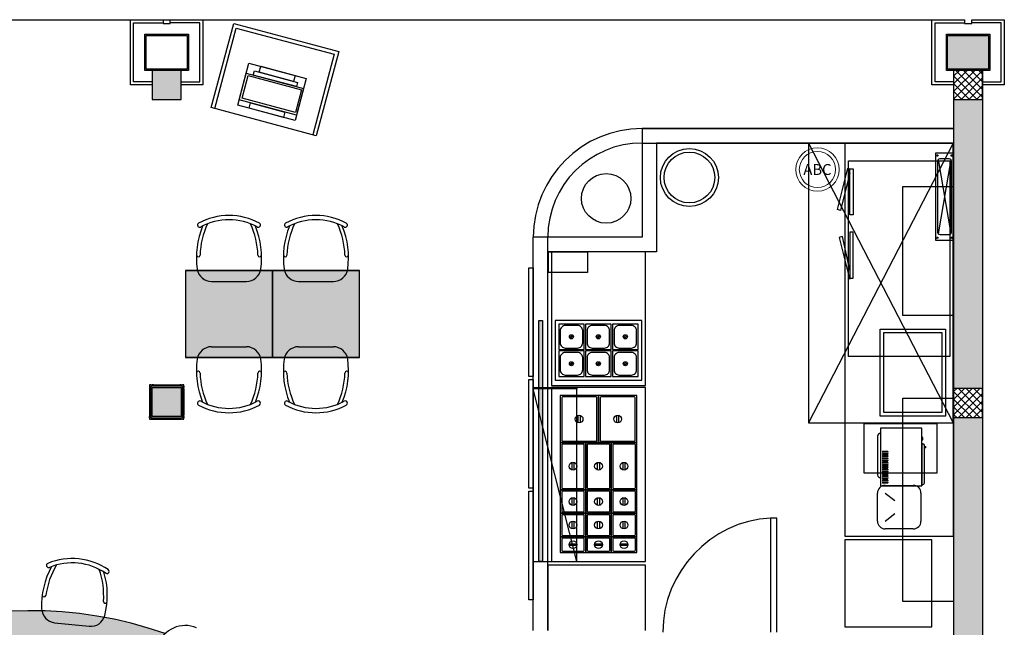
# Model space of a CAD drawing. Header units: millimetres. Extents: x -150 to 42176, y -50 to 21011.
# Tile 22 of 23: x 10906 to 17700, y 9642 to 13830. Entities that reach past the tile are written whole.
import ezdxf

# ---------------------------------------------------------------- set-up
doc = ezdxf.new("R2010")
doc.units = ezdxf.units.MM
doc.header["$LTSCALE"] = 2
doc.header["$MEASUREMENT"] = 0
doc.layers.add('FIRE-EXTINGUISHER', color=1, linetype='Continuous', lineweight=20, true_color=0xff0000)
doc.layers.add('GREY SCALE', color=9, linetype='Continuous', lineweight=0, true_color=0x808080)
doc.styles.get("Standard").update_dxf_attribs({"font": 'times.ttf'})

# ---------------------------------------------------------------- blocks, each defined once
blk = doc.blocks.new('FE-ABC-DP-4')
at = {"layer": 'FIRE-EXTINGUISHER'}
blk.add_circle((0, 0), 150, dxfattribs=at)
at = {"layer": 'FIRE-EXTINGUISHER', "color": 5, "true_color": 0x0000ff}
blk.add_circle((0, 0), 125, dxfattribs=at)
at = {"layer": 'FIRE-EXTINGUISHER', "insert": (0, 0), "char_height": 75, "attachment_point": 5}
blk.add_mtext_dynamic_manual_height_columns('\\pxqc;{\\Fromans|c0;ABC}', width=272.429, gutter_width=1, heights=[0], dxfattribs=at)
blk = doc.blocks.new('PLAN LAYOUT')
at = {"layer": 'GREY SCALE', "lineweight": -3}
h = blk.add_hatch(color=256, dxfattribs=at)
h.dxf.hatch_style = 1
h.paths.add_polyline_path([(17592, 13722), (17308, 13722), (17308, 13488), (17592, 13488)])
h = blk.add_hatch(color=256, dxfattribs=at)
h.dxf.hatch_style = 1
h.paths.add_polyline_path([(11820, 13280), (12020, 13280), (12020, 13480), (11820, 13480)])
h = blk.add_hatch(color=256, dxfattribs=at)
h.dxf.hatch_style = 1
h.paths.add_polyline_path([(17550, 5830), (17352, 5830), (17352, 5718.1), (17350.8, 3620), (17550, 3620)])
h.paths.add_polyline_path([(17550, 8211.4), (17350, 8211.4), (17350, 6030), (17550, 6030)])
h.paths.add_polyline_path([(17550, 9130), (17350, 9130), (17350, 8411.4), (17550, 8411.4)])
h.paths.add_polyline_path([(17550, 11087.2), (17350, 11087.2), (17350, 9330), (17550, 9330)])
h.paths.add_polyline_path([(17550, 13280), (17350, 13280), (17350, 11287.2), (17550, 11287.2)])
h = blk.add_hatch(color=256, dxfattribs=at)
h.dxf.hatch_style = 1
h.paths.add_polyline_path([(12050, 11500.5), (12650, 11500.5), (12650, 12100.5), (12050, 12100.5)])
h = blk.add_hatch(color=256, dxfattribs=at)
h.dxf.hatch_style = 1
h.paths.add_polyline_path([(12650, 11500.5), (13250, 11500.5), (13250, 12100.5), (12650, 12100.5)])
h = blk.add_hatch(color=256, dxfattribs=at)
h.dxf.hatch_style = 1
h.paths.add_polyline_path([(14512.5, 10094.8), (14512.5, 11757.2), (14487.5, 11757.2), (14487.5, 10094.8)])
h = blk.add_hatch(color=256, dxfattribs=at)
h.dxf.hatch_style = 1
h.paths.add_polyline_path([(12020.1, 11294.2), (11820.1, 11294.2), (11820.1, 11094.2), (12020.1, 11094.2)])
h = blk.add_hatch(color=256, dxfattribs=at)
h.dxf.hatch_style = 1
h.paths.add_polyline_path([(14450, 11285.2), (14450, 11295.2), (14750, 11295.2), (14750, 11285.2)])
h = blk.add_hatch(color=256, dxfattribs=at)
h.dxf.hatch_style = 1
h.paths.add_polyline_path([(11758.1, 9228.1), (11828.4, 9430.2), (11859.5, 9519.5, -0.11941), (11910.6, 9598.7, 0.795701), (8971.1, 4916.4, 0.414731), (8978.2, 4916.4), (9257.5, 5195.7, -0.792644)])
for p, q in [((350, 13830), (17200, 13830)), ((11670, 13380), (11670, 13830)), ((11670, 13830), (11895, 13830)), ((11692, 13402), (11692, 13808)), ((11692, 13808), (11893, 13808)), ((11895, 13830), (11895, 13805)), ((11895, 13805), (11945, 13805)), ((11945, 13805), (11945, 13830)), ((11945, 13830), (12170, 13830)), ((12148, 13808), (11947, 13808)), ((12148, 13402), (12148, 13808)), ((12170, 13830), (12170, 13380)), ((12227.6, 13223.7), (12382.3, 13803.4)), ((12382.3, 13803.4), (13107, 13610.1)), ((17200, 13380), (17200, 13830)), ((17200, 13830), (17425, 13830)), ((17222, 13402), (17222, 13808)), ((17222, 13808), (17423, 13808)), ((17425, 13830), (17425, 13805)), ((17425, 13805), (17475, 13805)), ((17475, 13805), (17475, 13830)), ((17475, 13830), (17700, 13830)), ((17678, 13808), (17477, 13808)), ((17678, 13402), (17678, 13808)), ((17700, 13830), (17700, 13380)), ((11770, 13730), (12070, 13730)), ((11770, 13480), (11770, 13730)), ((12070, 13730), (12070, 13480)), ((12251.8, 13217.3), (12400, 13772.8)), ((12400, 13772.8), (13076.4, 13592.4)), ((17300, 13730), (17600, 13730)), ((17300, 13480), (17300, 13730)), ((17600, 13730), (17600, 13480)), ((11778, 13722), (12062, 13722)), ((11778, 13488), (11778, 13722)), ((12062, 13722), (12062, 13488)), ((17308, 13722), (17592, 13722)), ((17308, 13488), (17308, 13722)), ((17592, 13722), (17592, 13488)), ((13076.4, 13592.4), (12928.1, 13036.8)), ((13107, 13610.1), (12952.3, 13030.4)), ((12410.1, 13240.7), (12487.5, 13530.6)), ((12487.5, 13530.6), (12883.5, 13424.9)), ((12070, 13480), (11770, 13480)), ((12062, 13488), (11778, 13488)), ((12020, 13480), (11820, 13480)), ((11820, 13480), (11820, 13280)), ((12020, 13480), (11820, 13480)), ((11820, 13480), (11820, 13280)), ((12020, 13280), (12020, 13480)), ((12020, 13280), (12020, 13480)), ((12419.9, 13277.4), (12468.9, 13461.2)), ((12468.9, 13461.2), (12864.9, 13355.5)), ((12517.9, 13448.1), (12525.6, 13476.7)), ((12525.6, 13476.7), (12823.6, 13397.1)), ((12558.2, 13468), (12569.1, 13508.8)), ((12795, 13404.8), (12558.2, 13468)), ((12569.1, 13508.8), (12805.9, 13445.6)), ((17600, 13480), (17300, 13480)), ((17592, 13488), (17308, 13488)), ((17350, 13440.3), (17389.7, 13480)), ((17350, 13387.3), (17442.7, 13480)), ((17350, 13334.2), (17495.8, 13480)), ((17350, 13281.2), (17548.8, 13480)), ((17550, 13480), (17350, 13480)), ((17350, 13480), (17350, 13280)), ((17350, 13480), (17350, 2170)), ((17550, 13295.4), (17365.4, 13480)), ((17550, 13348.5), (17418.5, 13480)), ((17550, 13401.5), (17471.5, 13480)), ((17550, 13454.5), (17524.5, 13480)), ((17550, 13280), (17550, 13480)), ((17550, 13480), (17550, 0)), ((11820, 13402), (11692, 13402)), ((12020, 13402), (12148, 13402)), ((12440.6, 13289.4), (12482, 13444.6)), ((12482, 13444.6), (12849.4, 13346.5)), ((12816, 13368.6), (12517.9, 13448.1)), ((12805.9, 13445.6), (12795, 13404.8)), ((12883.5, 13424.9), (12806.1, 13135)), ((12823.6, 13397.1), (12816, 13368.6)), ((17350, 13402), (17222, 13402)), ((17512.4, 13280), (17350, 13442.4)), ((17459.4, 13280), (17350, 13389.4)), ((17401.8, 13280), (17550, 13428.2)), ((17550, 13402), (17678, 13402)), ((11820, 13380), (11670, 13380)), ((12170, 13380), (12020, 13380)), ((12849.4, 13346.5), (12808, 13191.4)), ((12864.9, 13355.5), (12815.9, 13171.8)), ((17350, 13380), (17200, 13380)), ((17406.3, 13280), (17350, 13336.3)), ((17454.9, 13280), (17550, 13375.1)), ((17507.9, 13280), (17550, 13322.1)), ((17700, 13380), (17550, 13380)), ((11820, 13280), (12020, 13280)), ((11820, 13280), (12020, 13280)), ((12815.9, 13171.8), (12419.9, 13277.4)), ((12808, 13191.4), (12440.6, 13289.4)), ((12489.7, 13219.5), (12499.5, 13256.2)), ((12499.5, 13256.2), (12736.3, 13193)), ((17353.3, 13280), (17350, 13283.3)), ((17350, 13280), (17550, 13280)), ((12952.3, 13030.4), (12227.6, 13223.7)), ((12806.1, 13135), (12410.1, 13240.7)), ((12726.5, 13156.3), (12489.7, 13219.5)), ((12736.3, 13193), (12726.5, 13156.3)), ((15200, 13080), (17350, 13080)), ((17350, 13080), (15200, 13080)), ((15200, 13080), (15200, 12330)), ((15200, 12980), (17350, 12980)), ((17350, 12980), (15300, 12980)), ((15300, 12980), (15300, 12230)), ((17348, 12978), (16348.1, 12978)), ((16348.1, 12978), (16348.1, 11050.5)), ((16348.1, 12978), (17346, 11050.5)), ((17346, 12978), (16348.6, 11050.5)), ((17350, 12980), (16600, 12980)), ((16600, 12980), (16600, 10270)), ((17348, 11050.5), (17348, 12978)), ((17350, 10270), (17350, 12980)), ((17350, 12910.4), (17225, 12910.4)), ((17225, 12910.4), (17225, 12310.4)), ((17350, 12310.4), (17350, 12910.4)), ((16625, 11508.1), (16625, 12858.1)), ((16625, 12858.1), (17325, 12858.1)), ((17239.5, 12855.8), (17239.5, 12364.9)), ((17243.9, 12866.5), (17331.1, 12354.3)), ((17331.1, 12866.5), (17243.9, 12354.3)), ((17320.5, 12870.8), (17254.5, 12870.8)), ((17325, 12858.1), (17325, 11508.1)), ((17335.5, 12364.9), (17335.5, 12855.8)), ((16549.7, 12521.8, 45.6), (16620.8, 12807.5, 45.6)), ((16634.1, 12773.8, 45.6), (16570.6, 12514.1, 45.6)), ((16620.8, 12807.5, 45.6), (16634.1, 12802.6, 45.6)), ((16634.1, 12485.4), (16634.1, 12802.6)), ((16634.1, 12802.6), (16656.3, 12802.6)), ((16656.3, 12802.6), (16656.3, 12485.4)), ((17000, 12681.2), (17350, 12681.2)), ((17000, 11792), (17000, 12681.2)), ((17350, 12681.2), (17350, 11792)), ((16570.6, 12514.1, 45.6), (16549.7, 12521.8, 45.6)), ((16656.3, 12485.4), (16634.1, 12485.4)), ((14450, 9620), (14450, 12330)), ((14450, 9620), (14450, 12330)), ((15200, 12330), (14450, 12330)), ((14550, 9620), (14550, 12330)), ((16582.4, 12336.1, 45.6), (16561.5, 12328.4, 45.6)), ((16561.5, 12328.4, 45.6), (16632.6, 12042.7, 45.6)), ((16634.1, 12103.3, 45.6), (16582.4, 12336.1, 45.6)), ((16656.3, 12364.8), (16634.1, 12364.8)), ((16634.1, 12364.8), (16634.1, 12047.6)), ((16656.3, 12047.6), (16656.3, 12364.8)), ((17225, 12310.4), (17350, 12310.4)), ((17254.5, 12349.9), (17320.5, 12349.9)), ((14550, 9620), (14550, 12230)), ((15300, 12230), (14550, 12230)), ((14554.6, 12230), (14825, 12230)), ((14554.6, 12087.3), (14554.6, 12230)), ((15225, 12230), (14575, 12230)), ((14575, 12230), (14575, 11308.2)), ((14825, 12230), (14825, 12087.3)), ((15225, 11308.2), (15225, 12230)), ((12050, 12100.5), (12650, 12100.5)), ((12050, 12100.5), (12050, 11500.5)), ((12650, 12100.5), (12050, 12100.5)), ((12050, 12100.5), (12050, 11500.5)), ((12650, 12100.5), (13250, 12100.5)), ((12650, 12100.5), (12650, 11500.5)), ((13250, 12100.5), (12650, 12100.5)), ((12650, 12100.5), (12650, 11500.5)), ((12650, 11500.5), (12650, 12100.5)), ((12650, 11500.5), (12650, 12100.5)), ((13250, 11500.5), (13250, 12100.5)), ((13250, 11500.5), (13250, 12100.5)), ((14420, 11370), (14420, 12120)), ((14420, 12120), (14450, 12120)), ((14450, 12120), (14450, 11370)), ((14825, 12087.3), (14554.6, 12087.3)), ((16632.6, 12042.7, 45.6), (16645.9, 12047.6, 45.6)), ((16634.1, 12047.6), (16656.3, 12047.6)), ((12229.9, 12025.5), (12470.1, 12025.5)), ((12829.9, 12025.5), (13070.1, 12025.5)), ((14487.5, 10094.8), (14487.5, 11757.2)), ((14487.5, 11757.2), (14512.5, 11757.2)), ((14512.5, 11757.2), (14512.5, 10094.8)), ((15198, 11757.2), (14600, 11757.2)), ((14600, 11757.2), (14600, 11345.2)), ((15198, 11757.2), (14600, 11757.2)), ((14600, 11757.2), (14600, 11345.2)), ((15198, 11345.2), (15198, 11757.2)), ((15198, 11345.2), (15198, 11757.2)), ((17350, 11792), (17000, 11792)), ((16844, 11097.7), (16844, 11697.7)), ((16844, 11697.7), (17294, 11697.7)), ((17294, 11697.7), (17294, 11097.7)), ((14700.5, 11637.3), (14719.8, 11656.7)), ((14706.2, 11631.7), (14725.5, 11651)), ((14886.5, 11637.3), (14905.8, 11656.7)), ((14892.2, 11631.7), (14911.5, 11651)), ((15072.5, 11637.3), (15091.8, 11656.7)), ((15078.2, 11631.7), (15097.5, 11651)), ((16869, 11122.7), (16869, 11672.7)), ((16869, 11672.7), (17269, 11672.7)), ((17269, 11672.7), (17269, 11122.7)), ((12229.9, 11575.5), (12470.1, 11575.5)), ((12829.9, 11575.5), (13070.1, 11575.5)), ((12650, 11500.5), (12050, 11500.5)), ((12050, 11500.5), (12650, 11500.5)), ((13250, 11500.5), (12650, 11500.5)), ((12650, 11500.5), (13250, 11500.5)), ((17325, 11508.1), (16625, 11508.1)), ((14700.5, 11451.3), (14719.8, 11470.7)), ((14706.2, 11445.7), (14725.5, 11465)), ((14886.5, 11451.3), (14905.8, 11470.7)), ((14892.2, 11445.7), (14911.5, 11465)), ((15072.5, 11451.3), (15091.8, 11470.7)), ((15078.2, 11445.7), (15097.5, 11465)), ((14450, 11370), (14420, 11370)), ((14420, 10600), (14420, 11350)), ((14420, 11350), (14450, 11350)), ((14450, 11350), (14450, 10600)), ((11811.1, 11312.2), (11802.1, 11312.2)), ((11802.1, 11312.2), (11802.1, 11303.2)), ((11802.1, 11303.2), (11811.1, 11294.2)), ((11802.1, 11303.2), (11802.1, 11294.2)), ((11811.1, 11294.2), (11802.1, 11294.2)), ((11802.1, 11294.2), (11802.1, 11285.2)), ((11802.1, 11285.2), (11811.1, 11285.2)), ((11802.1, 11285.2), (11802.1, 11103.2)), ((11805.1, 11285.2), (11805.1, 11103.2)), ((11808.1, 11285.2), (11808.1, 11103.2)), ((11820.1, 11303.2), (11811.1, 11312.2)), ((11811.1, 11312.2), (11820.1, 11312.2)), ((12029.1, 11303.2), (11811.1, 11303.2)), ((11811.1, 11303.2), (11811.1, 11085.2)), ((11829.1, 11312.2), (11820.1, 11312.2)), ((11820.1, 11312.2), (11820.1, 11303.2)), ((11820.1, 11294.2), (12020.1, 11294.2)), ((11820.1, 11094.2), (11820.1, 11294.2)), ((11829.1, 11303.2), (11829.1, 11312.2)), ((11829.1, 11312.2), (12011.1, 11312.2)), ((11829.1, 11309.2), (12011.1, 11309.2)), ((11829.1, 11306.2), (12011.1, 11306.2)), ((12020.1, 11312.2), (12011.1, 11312.2)), ((12011.1, 11312.2), (12011.1, 11303.2)), ((12020.1, 11303.2), (12020.1, 11312.2)), ((12029.1, 11312.2), (12020.1, 11303.2)), ((12020.1, 11312.2), (12029.1, 11312.2)), ((12020.1, 11294.2), (12020.1, 11094.2)), ((12038.1, 11312.2), (12029.1, 11312.2)), ((12029.1, 11085.2), (12029.1, 11303.2)), ((12029.1, 11294.2), (12038.1, 11303.2)), ((12038.1, 11294.2), (12029.1, 11294.2)), ((12029.1, 11285.2), (12038.1, 11285.2)), ((12032.1, 11285.2), (12032.1, 11103.2)), ((12035.1, 11285.2), (12035.1, 11103.2)), ((12038.1, 11303.2), (12038.1, 11312.2)), ((12038.1, 11303.2), (12038.1, 11294.2)), ((12038.1, 11285.2), (12038.1, 11294.2)), ((12038.1, 11285.2), (12038.1, 11103.2)), ((14450, 11285.2), (14449.9, 10094.8)), ((14450, 11285.2), (14450, 11295.2)), ((14450, 11295.2), (14750, 11295.2)), ((14750, 11285.2), (14450, 11285.2)), ((14749.9, 10094.8, -5.2), (14450, 11285.2, -49.7)), ((14750, 11285.2), (14450, 11285.2)), ((14575, 11308.2), (15225, 11308.2)), ((14575, 11295.2), (14575, 10094.8)), ((15225, 11295.2), (14575, 11295.2)), ((14600, 11345.2), (15198, 11345.2)), ((14600, 11345.2), (15198, 11345.2)), ((14749.9, 10094.8), (14750, 11285.2)), ((14750, 11295.2), (14750, 11285.2)), ((15225, 10094.8), (15225, 11295.2)), ((17350, 11266), (17371.3, 11287.2)), ((17350, 11212.9), (17424.3, 11287.2)), ((17350, 11159.9), (17477.3, 11287.2)), ((17350, 11106.9), (17530.4, 11287.2)), ((17550, 11287.2), (17350, 11287.2)), ((17350, 11287.2), (17350, 11087.2)), ((17550, 11121.1), (17383.8, 11287.2)), ((17550, 11174.1), (17436.9, 11287.2)), ((17550, 11227.1), (17489.9, 11287.2)), ((17550, 11280.2), (17542.9, 11287.2)), ((17550, 11087.2), (17550, 11287.2)), ((14636, 11239.3), (14636, 10914.3)), ((14900, 11239.3), (14636, 11239.3)), ((14647, 11224.3), (14647, 10929.3)), ((14884, 11229.3), (14652, 11229.3)), ((14889, 10929.3), (14889, 11224.3)), ((14900, 11239.3), (14900, 10914.3)), ((15164, 11239.3), (14900, 11239.3)), ((14900, 10914.3), (14900, 11239.3)), ((14911, 11224.3), (14911, 10929.3)), ((15148, 11229.3), (14916, 11229.3)), ((15153, 10929.3), (15153, 11224.3)), ((15164, 10914.3), (15164, 11239.3)), ((17000, 11220), (17350, 11220)), ((17000, 9820), (17000, 11220)), ((17530.8, 11087.2), (17350, 11268)), ((17350, 11220), (17350, 9820)), ((17477.8, 11087.2), (17350, 11215)), ((17383.4, 11087.2), (17550, 11253.8)), ((17424.7, 11087.2), (17350, 11162)), ((17436.4, 11087.2), (17550, 11200.8)), ((17489.5, 11087.2), (17550, 11147.8)), ((11811.1, 11103.2), (11802.1, 11103.2)), ((11802.1, 11103.2), (11802.1, 11094.2)), ((11802.1, 11094.2), (11811.1, 11094.2)), ((11811.1, 11094.2), (11802.1, 11085.2)), ((11802.1, 11085.2), (11802.1, 11094.2)), ((11802.1, 11085.2), (11802.1, 11076.2)), ((11802.1, 11076.2), (11811.1, 11076.2)), ((11811.1, 11085.2), (12029.1, 11085.2)), ((11811.1, 11076.2), (11820.1, 11085.2)), ((11811.1, 11076.2), (11820.1, 11076.2)), ((12020.1, 11094.2), (11820.1, 11094.2)), ((11820.1, 11085.2), (11820.1, 11076.2)), ((11820.1, 11076.2), (11829.1, 11076.2)), ((11829.1, 11076.2), (11829.1, 11085.2)), ((11829.1, 11082.2), (12011.1, 11082.2)), ((11829.1, 11079.2), (12011.1, 11079.2)), ((11829.1, 11076.2), (12011.1, 11076.2)), ((12011.1, 11085.2), (12011.1, 11076.2)), ((12011.1, 11076.2), (12020.1, 11076.2)), ((12020.1, 11076.2), (12020.1, 11085.2)), ((12020.1, 11085.2), (12029.1, 11076.2)), ((12029.1, 11076.2), (12020.1, 11076.2)), ((12038.1, 11103.2), (12029.1, 11103.2)), ((12038.1, 11085.2), (12029.1, 11094.2)), ((12029.1, 11094.2), (12038.1, 11094.2)), ((12029.1, 11076.2), (12038.1, 11076.2)), ((12038.1, 11094.2), (12038.1, 11103.2)), ((12038.1, 11094.2), (12038.1, 11085.2)), ((12038.1, 11076.2), (12038.1, 11085.2)), ((14759.6, 11050.9), (14759.6, 11102.7)), ((14772.4, 11102.7), (14772.4, 11050.9)), ((15025.6, 11050.9), (15025.6, 11102.7)), ((15038.4, 11102.7), (15038.4, 11050.9)), ((17294, 11097.7), (16844, 11097.7)), ((17269, 11122.7), (16869, 11122.7)), ((17371.7, 11087.2), (17350, 11108.9)), ((17350, 11087.2), (17550, 11087.2)), ((17542.5, 11087.2), (17550, 11094.7)), ((16348.1, 11050.5), (17348, 11050.5)), ((16731.7, 11043.6), (16731.7, 10706.6)), ((17235.7, 11043.6), (16731.7, 11043.6)), ((17130.4, 11013.4), (16845.9, 11013.4)), ((16845.9, 11013.4), (16845.9, 10617.2)), ((17130.4, 10617.2), (17130.4, 11013.4)), ((17235.7, 10706.6), (17235.7, 11043.6)), ((16825.6, 10958.5), (16825.6, 10692.3)), ((17130.4, 10953.1), (17132.5, 10953.1)), ((17136.1, 10949.6), (17136.1, 10934)), ((14812, 10914.3), (14636, 10914.3)), ((14636, 10914.3), (14636, 10589.3)), ((14636, 10914.3), (14900, 10914.3)), ((14646, 10899.3), (14646, 10604.3)), ((14797, 10904.3), (14651, 10904.3)), ((14652, 10924.3), (14884, 10924.3)), ((14802, 10604.3), (14802, 10899.3)), ((14988, 10914.3), (14812, 10914.3)), ((14812, 10914.3), (14812, 10589.3)), ((14812, 10589.3), (14812, 10914.3)), ((14822, 10899.3), (14822, 10604.3)), ((14973, 10904.3), (14827, 10904.3)), ((14900, 10914.3), (15164, 10914.3)), ((14916, 10924.3), (15148, 10924.3)), ((14978, 10604.3), (14978, 10899.3)), ((15164, 10914.3), (14988, 10914.3)), ((14988, 10914.3), (14988, 10589.3)), ((14988, 10589.3), (14988, 10914.3)), ((14998, 10899.3), (14998, 10604.3)), ((15149, 10904.3), (15003, 10904.3)), ((15154, 10604.3), (15154, 10899.3)), ((15164, 10589.3), (15164, 10914.3)), ((17130.4, 10930.5), (17132.5, 10930.5)), ((17130.4, 10888), (17131.1, 10888)), ((17131.1, 10907), (17131.1, 10625.6)), ((17131.1, 10907), (17137.5, 10907)), ((17148.2, 10636.3), (17148.2, 10896.3)), ((17148.2, 10888.7), (17148.9, 10888.7)), ((17148.2, 10877.9), (17148.9, 10877.9)), ((17148.9, 10888.7), (17159.6, 10888.7)), ((17159.6, 10877.9), (17148.9, 10877.9)), ((17159.6, 10877.9), (17159.6, 10888.7)), ((16862, 10855.6), (16895.2, 10855.6)), ((16895.2, 10848.3), (16862, 10848.3)), ((16862, 10840.4), (16895.2, 10840.4)), ((16895.2, 10833), (16862, 10833)), ((16862, 10825.1), (16895.2, 10825.1)), ((16895.2, 10817.8), (16862, 10817.8)), ((16862, 10809.9), (16895.2, 10809.9)), ((14717.6, 10725.9), (14717.6, 10777.7)), ((14730.4, 10777.7), (14730.4, 10725.9)), ((14893.6, 10725.9), (14893.6, 10777.7)), ((14906.4, 10777.7), (14906.4, 10725.9)), ((15069.6, 10725.9), (15069.6, 10777.7)), ((15082.4, 10777.7), (15082.4, 10725.9)), ((16895.2, 10802.6), (16862, 10802.6)), ((16862, 10794.6), (16895.2, 10794.6)), ((16895.2, 10787.3), (16862, 10787.3)), ((16862, 10779.4), (16895.2, 10779.4)), ((16895.2, 10772.1), (16862, 10772.1)), ((16862, 10764.2), (16895.2, 10764.2)), ((16895.2, 10756.8), (16862, 10756.8)), ((16862, 10748.9), (16895.2, 10748.9)), ((16895.2, 10741.6), (16862, 10741.6)), ((16731.7, 10706.6), (17235.7, 10706.6)), ((16862, 10733.7), (16895.2, 10733.7)), ((16895.2, 10726.4), (16862, 10726.4)), ((16862, 10718.4), (16895.2, 10718.4)), ((16895.2, 10711.1), (16862, 10711.1)), ((16862, 10703.2), (16895.2, 10703.2)), ((16895.2, 10695.9), (16862, 10695.9)), ((16862, 10688), (16895.2, 10688)), ((16895.2, 10680.6), (16862, 10680.6)), ((16862, 10672.7), (16895.2, 10672.7)), ((14450, 10600), (14420, 10600)), ((14651, 10599.3), (14797, 10599.3)), ((14827, 10599.3), (14973, 10599.3)), ((15003, 10599.3), (15149, 10599.3)), ((16845.9, 10617.2), (17130.4, 10617.2)), ((16895.2, 10665.4), (16862, 10665.4)), ((16862, 10657.5), (16895.2, 10657.5)), ((16895.2, 10650.2), (16862, 10650.2)), ((16862, 10642.2), (16895.2, 10642.2)), ((16895.2, 10634.9), (16862, 10634.9)), ((16877.9, 10620), (17072.1, 10620)), ((17130.4, 10644.6), (17131.1, 10644.6)), ((17130.4, 10624.3), (17130.4, 10617.2)), ((17131.1, 10625.6), (17137.5, 10625.6)), ((14420, 9830), (14420, 10580)), ((14420, 10580), (14450, 10580)), ((14450, 10580), (14450, 9830)), ((14812, 10589.3), (14636, 10589.3)), ((14636, 10589.3), (14636, 10427.3)), ((14636, 10589.3), (14812, 10589.3)), ((14646, 10574.3), (14646, 10442.3)), ((14797, 10579.3), (14651, 10579.3)), ((14717.6, 10482.4), (14717.6, 10534.2)), ((14730.4, 10534.2), (14730.4, 10482.4)), ((14802, 10442.3), (14802, 10574.3)), ((14812, 10427.3), (14812, 10589.3)), ((14988, 10589.3), (14812, 10589.3)), ((14812, 10589.3), (14812, 10427.3)), ((14812, 10589.3), (14988, 10589.3)), ((14822, 10574.3), (14822, 10442.3)), ((14973, 10579.3), (14827, 10579.3)), ((14893.6, 10482.4), (14893.6, 10534.2)), ((14906.4, 10534.2), (14906.4, 10482.4)), ((14978, 10442.3), (14978, 10574.3)), ((14988, 10427.3), (14988, 10589.3)), ((15164, 10589.3), (14988, 10589.3)), ((14988, 10589.3), (14988, 10427.3)), ((14988, 10589.3), (15164, 10589.3)), ((14998, 10574.3), (14998, 10442.3)), ((15149, 10579.3), (15003, 10579.3)), ((15069.6, 10482.4), (15069.6, 10534.2)), ((15082.4, 10534.2), (15082.4, 10482.4)), ((15154, 10442.3), (15154, 10574.3)), ((15164, 10427.3), (15164, 10589.3)), ((16825, 10372.9), (16825, 10567.1)), ((16877.9, 10567.1), (16944, 10514.9)), ((16877.9, 10567.1), (16944, 10514.9)), ((17125, 10567.1), (17125, 10372.9)), ((14812, 10427.3), (14636, 10427.3)), ((14636, 10427.3), (14636, 10265.3)), ((14636, 10427.3), (14812, 10427.3)), ((14797, 10417.3), (14646, 10417.3)), ((14646, 10417.3), (14646, 10280.3)), ((14651, 10437.3), (14797, 10437.3)), ((14802, 10280.3), (14802, 10412.3)), ((14988, 10427.3), (14812, 10427.3)), ((14812, 10427.3), (14812, 10265.3)), ((14812, 10265.3), (14812, 10427.3)), ((14812, 10427.3), (14988, 10427.3)), ((14822, 10412.3), (14822, 10280.3)), ((14827, 10437.3), (14973, 10437.3)), ((14973, 10417.3), (14827, 10417.3)), ((14978, 10280.3), (14978, 10412.3)), ((15164, 10427.3), (14988, 10427.3)), ((14988, 10427.3), (14988, 10265.3)), ((14988, 10265.3), (14988, 10427.3)), ((14988, 10427.3), (15164, 10427.3)), ((14998, 10412.3), (14998, 10280.3)), ((15003, 10437.3), (15149, 10437.3)), ((15149, 10417.3), (15003, 10417.3)), ((15154, 10280.3), (15154, 10412.3)), ((15164, 10265.3), (15164, 10427.3)), ((16877.9, 10372.9), (16944, 10425.1)), ((14717.6, 10320.4), (14717.6, 10372.2)), ((14730.4, 10372.2), (14730.4, 10320.4)), ((14893.6, 10320.4), (14893.6, 10372.2)), ((14906.4, 10372.2), (14906.4, 10320.4)), ((15069.6, 10320.4), (15069.6, 10372.2)), ((15082.4, 10372.2), (15082.4, 10320.4)), ((16131.3, 10394.7), (16087.6, 10394.7)), ((16087.6, 10394.7), (16087.6, 9607.5)), ((16131.3, 9607.5), (16131.3, 10394.7)), ((14636, 10265.3), (14636, 10157.3)), ((14812, 10265.3), (14636, 10265.3)), ((14636, 10265.3), (14812, 10265.3)), ((14651, 10275.3), (14797, 10275.3)), ((14812, 10265.3), (14812, 10157.3)), ((14988, 10265.3), (14812, 10265.3)), ((14812, 10157.3), (14812, 10265.3)), ((14812, 10265.3), (14988, 10265.3)), ((14827, 10275.3), (14973, 10275.3)), ((14988, 10265.3), (14988, 10157.3)), ((15164, 10265.3), (14988, 10265.3)), ((14988, 10157.3), (14988, 10265.3)), ((14988, 10265.3), (15164, 10265.3)), ((15003, 10275.3), (15149, 10275.3)), ((15164, 10157.3), (15164, 10265.3)), ((16600, 10270), (17350, 10270)), ((17072.1, 10320), (16877.9, 10320)), ((14646, 10250.3), (14646, 10172.3)), ((14797, 10255.3), (14651, 10255.3)), ((14698.1, 10217.7), (14749.9, 10217.7)), ((14749.9, 10204.8), (14698.1, 10204.8)), ((14802, 10172.3), (14802, 10250.3)), ((14822, 10250.3), (14822, 10172.3)), ((14973, 10255.3), (14827, 10255.3)), ((14874.1, 10217.7), (14925.9, 10217.7)), ((14925.9, 10204.8), (14874.1, 10204.8)), ((14978, 10172.3), (14978, 10250.3)), ((14998, 10250.3), (14998, 10172.3)), ((15149, 10255.3), (15003, 10255.3)), ((15050.1, 10217.7), (15101.9, 10217.7)), ((15101.9, 10204.8), (15050.1, 10204.8)), ((15154, 10172.3), (15154, 10250.3)), ((17200, 10245), (16600, 10245)), ((16600, 10245), (16600, 9645)), ((17200, 9645), (17200, 10245)), ((14636, 10157.3), (14812, 10157.3)), ((14651, 10167.3), (14797, 10167.3)), ((14812, 10157.3), (14988, 10157.3)), ((14827, 10167.3), (14973, 10167.3)), ((14988, 10157.3), (15164, 10157.3)), ((15003, 10167.3), (15149, 10167.3)), ((14449.9, 10094.8), (14749.9, 10094.8)), ((14512.5, 10094.8), (14487.5, 10094.8)), ((15225, 10069.8), (14550, 10069.8)), ((14550, 10069.8), (14550, 9620)), ((14575, 10094.8), (15225, 10094.8)), ((15225, 9620), (15225, 10069.8)), ((14450, 9830), (14420, 9830)), ((17350, 9820), (17000, 9820)), ((11146.9, 9673.4), (11385.8, 9648.5)), ((16600, 9645), (17200, 9645))]:
    blk.add_line(p, q, dxfattribs=at)
for points in [[(14801, 11556.2), (14801, 11732.2), (14625, 11732.2), (14625, 11556.2)], [(14987, 11556.2), (14987, 11732.2), (14811, 11732.2), (14811, 11556.2)], [(15173, 11556.2), (15173, 11732.2), (14997, 11732.2), (14997, 11556.2)], [(14801, 11370.2), (14801, 11546.2), (14625, 11546.2), (14625, 11370.2)], [(14987, 11370.2), (14987, 11546.2), (14811, 11546.2), (14811, 11370.2)], [(15173, 11370.2), (15173, 11546.2), (14997, 11546.2), (14997, 11370.2)]]:
    blk.add_lwpolyline(points, close=True, dxfattribs=at)
for points in [[(14790.6, 11601.8), (14790.6, 11686.6, 0.414214), (14755.4, 11721.8), (14670.6, 11721.8, 0.414214), (14635.4, 11686.6), (14635.4, 11601.8, 0.414214), (14670.6, 11566.6), (14755.4, 11566.6, 0.414214)], [(14976.6, 11601.8), (14976.6, 11686.6, 0.414214), (14941.4, 11721.8), (14856.6, 11721.8, 0.414214), (14821.4, 11686.6), (14821.4, 11601.8, 0.414214), (14856.6, 11566.6), (14941.4, 11566.6, 0.414214)], [(15162.6, 11601.8), (15162.6, 11686.6, 0.414214), (15127.4, 11721.8), (15042.6, 11721.8, 0.414214), (15007.4, 11686.6), (15007.4, 11601.8, 0.414214), (15042.6, 11566.6), (15127.4, 11566.6, 0.414214)], [(14790.6, 11415.8), (14790.6, 11500.6, 0.414214), (14755.4, 11535.8), (14670.6, 11535.8, 0.414214), (14635.4, 11500.6), (14635.4, 11415.8, 0.414214), (14670.6, 11380.6), (14755.4, 11380.6, 0.414214)], [(14976.6, 11415.8), (14976.6, 11500.6, 0.414214), (14941.4, 11535.8), (14856.6, 11535.8, 0.414214), (14821.4, 11500.6), (14821.4, 11415.8, 0.414214), (14856.6, 11380.6), (14941.4, 11380.6, 0.414214)], [(15162.6, 11415.8), (15162.6, 11500.6, 0.414214), (15127.4, 11535.8), (15042.6, 11535.8, 0.414214), (15007.4, 11500.6), (15007.4, 11415.8, 0.414214), (15042.6, 11380.6), (15127.4, 11380.6, 0.414214)]]:
    blk.add_lwpolyline(points, format="xyb", close=True, dxfattribs=at)
for centre, radius in [((15526.9, 12742.1), 200), ((15526.9, 12742.1), 175), ((17237.5, 12894), 5.15), ((17337.5, 12894), 5.15), ((14952.7, 12598), 170.7), ((17237.5, 12326.8), 5.15), ((17337.5, 12326.8), 5.15), ((14713, 11644.2), 14.2), ((14899, 11644.2), 14.2), ((15085, 11644.2), 14.2), ((14713, 11458.2), 14.2), ((14899, 11458.2), 14.2), ((15085, 11458.2), 14.2), ((14766, 11076.8), 26.7), ((15032, 11076.8), 26.7), ((14724, 10751.8), 26.7), ((14900, 10751.8), 26.7), ((15076, 10751.8), 26.7), ((14724, 10508.3), 26.7), ((14900, 10508.3), 26.7), ((15076, 10508.3), 26.7), ((14724, 10346.3), 26.7), ((14900, 10346.3), 26.7), ((15076, 10346.3), 26.7), ((14724, 10211.3), 26.7), ((14900, 10211.3), 26.7), ((15076, 10211.3), 26.7)]:
    blk.add_circle(centre, radius, dxfattribs=at)
for centre, radius, start, end in [((15200, 12330), 750, 90, 180), ((15200, 12330), 750, 90, 180), ((15200, 12330), 650, 90, 180), ((17254.5, 12855.8), 15, 90, 180), ((17320.5, 12855.8), 15, 0, 90), ((12350, 12040.4), 440.1, 61.57492, 118.42508), ((12350, 12040.4), 440.1, 61.57492, 118.42508), ((12350, 12040.4), 410.1, 61.57536, 118.42464), ((12950, 12040.4), 440.1, 61.57492, 118.42508), ((12950, 12040.4), 440.1, 61.57492, 118.42508), ((12950, 12040.4), 410.1, 61.57536, 118.42464), ((12687.2, 12192.3), 562.1, 157.45188, 188.31665), ((12147.7, 12414.2), 15, 118.42792, 298.42792), ((12687.2, 12192.3), 537.1, 154.58519, 178.48788), ((12012.8, 12192.3), 537.1, 1.51212, 25.41481), ((12012.8, 12192.3), 562.1, 351.68335, 22.54812), ((12552.3, 12414.2), 15, 241.57208, 61.57208), ((12552.3, 12414.2), 15, 241.57208, 61.57208), ((13287.2, 12192.3), 562.1, 157.45188, 188.31665), ((12747.7, 12414.2), 15, 118.42792, 298.42792), ((13287.2, 12192.3), 537.1, 154.58519, 178.48788), ((12612.8, 12192.3), 537.1, 1.51212, 25.41481), ((12612.8, 12192.3), 562.1, 351.68335, 22.54812), ((13152.3, 12414.2), 15, 241.57208, 61.57208), ((13152.3, 12414.2), 15, 241.57208, 61.57208), ((17254.5, 12364.9), 15, 180, 270), ((17320.5, 12364.9), 15, 270, 0), ((12137.6, 12207.1), 12.7, 191.76363, 357.30867), ((12562.4, 12207.1), 12.7, 182.69133, 348.23637), ((12737.6, 12207.1), 12.7, 191.76363, 357.30867), ((13162.4, 12207.1), 12.7, 182.69133, 348.23637), ((12229.9, 12125.5), 100, 188.31665, 270), ((12470.1, 12125.5), 100, 270, 351.68335), ((12829.9, 12125.5), 100, 188.31665, 270), ((13070.1, 12125.5), 100, 270, 351.68335), ((12229.9, 11475.5), 100, 90, 171.68335), ((12470.1, 11475.5), 100, 8.31665, 90), ((12829.9, 11475.5), 100, 90, 171.68335), ((13070.1, 11475.5), 100, 8.31665, 90), ((12687.2, 11408.6), 562.1, 171.68335, 202.54812), ((12012.8, 11408.6), 562.1, 337.45188, 8.31665), ((13287.2, 11408.6), 562.1, 171.68335, 202.54812), ((12612.8, 11408.6), 562.1, 337.45188, 8.31665), ((12137.6, 11393.9), 12.7, 2.69133, 168.23637), ((12687.2, 11408.6), 537.1, 181.51212, 205.41481), ((12012.8, 11408.6), 537.1, 334.58519, 358.48788), ((12562.4, 11393.9), 12.7, 11.76363, 177.30867), ((12737.6, 11393.9), 12.7, 2.69133, 168.23637), ((13287.2, 11408.6), 537.1, 181.51212, 205.41481), ((12612.8, 11408.6), 537.1, 334.58519, 358.48788), ((13162.4, 11393.9), 12.7, 11.76363, 177.30867), ((14652, 11224.3), 5, 90, 180), ((14884, 11224.3), 5, 0, 90), ((14916, 11224.3), 5, 90, 180), ((15148, 11224.3), 5, 0, 90), ((12147.7, 11186.7), 15, 61.57208, 241.57208), ((12350, 11560.6), 440.1, 241.57492, 298.42508), ((12350, 11560.6), 440.1, 241.57492, 298.42508), ((12350, 11560.6), 410.1, 241.57536, 298.42464), ((12552.3, 11186.7), 15, 298.42792, 118.42792), ((12552.3, 11186.7), 15, 298.42792, 118.42792), ((12747.7, 11186.7), 15, 61.57208, 241.57208), ((12950, 11560.6), 440.1, 241.57492, 298.42508), ((12950, 11560.6), 440.1, 241.57492, 298.42508), ((12950, 11560.6), 410.1, 241.57536, 298.42464), ((13152.3, 11186.7), 15, 298.42792, 118.42792), ((13152.3, 11186.7), 15, 298.42792, 118.42792), ((16845.9, 10958.5), 20.3, 90, 180), ((17132.5, 10949.6), 3.56, 0, 90), ((14651, 10899.3), 5, 90, 180), ((14652, 10929.3), 5, 180, 270), ((14797, 10899.3), 5, 0, 90), ((14827, 10899.3), 5, 90, 180), ((14884, 10929.3), 5, 270, 0), ((14916, 10929.3), 5, 180, 270), ((14973, 10899.3), 5, 0, 90), ((15003, 10899.3), 5, 90, 180), ((15148, 10929.3), 5, 270, 0), ((15149, 10899.3), 5, 0, 90), ((17132.5, 10934), 3.56, 270, 0), ((17137.5, 10896.3), 10.7, 0, 90), ((16863.3, 10851.9), 3.87, 108.74147, 251.25853), ((16863.3, 10836.7), 3.87, 108.74147, 251.25853), ((16863.3, 10821.5), 3.87, 108.74147, 251.25853), ((16863.3, 10806.2), 3.87, 108.74147, 251.25853), ((16893.9, 10851.9), 3.89, 289.68978, 70.31022), ((16893.9, 10836.7), 3.89, 289.68978, 70.31022), ((16893.9, 10821.5), 3.89, 289.68978, 70.31022), ((16893.9, 10806.2), 3.89, 289.68978, 70.31022), ((16863.3, 10791), 3.87, 108.74147, 251.25853), ((16863.3, 10775.7), 3.87, 108.74147, 251.25853), ((16863.3, 10760.5), 3.87, 108.74147, 251.25853), ((16863.3, 10745.3), 3.87, 108.74147, 251.25853), ((16893.9, 10791), 3.89, 289.68978, 70.31022), ((16893.9, 10775.7), 3.89, 289.68978, 70.31022), ((16893.9, 10760.5), 3.89, 289.68978, 70.31022), ((16893.9, 10745.3), 3.89, 289.68978, 70.31022), ((16845.9, 10692.3), 20.3, 180, 270), ((16863.3, 10730), 3.87, 108.74147, 251.25853), ((16863.3, 10714.8), 3.87, 108.74147, 251.25853), ((16863.3, 10699.5), 3.87, 108.74147, 251.25853), ((16863.3, 10684.3), 3.87, 108.74147, 251.25853), ((16863.3, 10669.1), 3.87, 108.74147, 251.25853), ((16893.9, 10730), 3.89, 289.68978, 70.31022), ((16893.9, 10714.8), 3.89, 289.68978, 70.31022), ((16893.9, 10699.5), 3.89, 289.68978, 70.31022), ((16893.9, 10684.3), 3.89, 289.68978, 70.31022), ((16893.9, 10669.1), 3.89, 289.68978, 70.31022), ((14651, 10604.3), 5, 180, 270), ((14797, 10604.3), 5, 270, 0), ((14827, 10604.3), 5, 180, 270), ((14973, 10604.3), 5, 270, 0), ((15003, 10604.3), 5, 180, 270), ((15149, 10604.3), 5, 270, 0), ((16877.9, 10567.1), 52.9, 90, 180), ((16863.3, 10653.8), 3.87, 108.74147, 251.25853), ((16863.3, 10638.6), 3.87, 108.74147, 251.25853), ((16893.9, 10653.8), 3.89, 289.68978, 70.31022), ((16893.9, 10638.6), 3.89, 289.68978, 70.31022), ((17072.1, 10567.1), 52.9, 0, 90), ((17137.5, 10636.3), 10.7, 270, 0), ((14651, 10574.3), 5, 90, 180), ((14797, 10574.3), 5, 0, 90), ((14827, 10574.3), 5, 90, 180), ((14973, 10574.3), 5, 0, 90), ((15003, 10574.3), 5, 90, 180), ((15149, 10574.3), 5, 0, 90), ((14651, 10442.3), 5, 180, 270), ((14797, 10442.3), 5, 270, 0), ((14797, 10412.3), 5, 0, 90), ((14827, 10442.3), 5, 180, 270), ((14827, 10412.3), 5, 90, 180), ((14973, 10442.3), 5, 270, 0), ((14973, 10412.3), 5, 0, 90), ((15003, 10442.3), 5, 180, 270), ((15003, 10412.3), 5, 90, 180), ((15149, 10442.3), 5, 270, 0), ((15149, 10412.3), 5, 0, 90), ((16132.9, 9606.9), 789.2, 93.29458, 179.95378), ((16877.9, 10372.9), 52.9, 180, 270), ((17072.1, 10372.9), 52.9, 270, 0), ((14651, 10280.3), 5, 180, 270), ((14797, 10280.3), 5, 270, 0), ((14827, 10280.3), 5, 180, 270), ((14973, 10280.3), 5, 270, 0), ((15003, 10280.3), 5, 180, 270), ((15149, 10280.3), 5, 270, 0), ((14651, 10250.3), 5, 90, 180), ((14797, 10250.3), 5, 0, 90), ((14827, 10250.3), 5, 90, 180), ((14973, 10250.3), 5, 0, 90), ((15003, 10250.3), 5, 90, 180), ((15149, 10250.3), 5, 0, 90), ((14651, 10172.3), 5, 180, 270), ((14797, 10172.3), 5, 270, 0), ((14827, 10172.3), 5, 180, 270), ((14973, 10172.3), 5, 270, 0), ((15003, 10172.3), 5, 180, 270), ((15149, 10172.3), 5, 270, 0), ((11619, 9791.9), 562.1, 151.50083, 182.3656), ((11619, 9791.9), 537.1, 148.63414, 172.53683), ((11105.4, 10068.5), 15, 112.47687, 292.47687), ((11267.9, 9675.7), 440.1, 55.62387, 112.47403), ((11267.9, 9675.7), 440.1, 55.62387, 112.47403), ((11267.9, 9675.7), 410.1, 55.62431, 112.47359), ((10948.3, 9861.8), 537.1, 355.56107, 19.46375), ((10948.3, 9861.8), 562.1, 345.7323, 16.59707), ((11507.9, 10026.6), 15, 235.62103, 55.62103), ((11507.9, 10026.6), 15, 235.62103, 55.62103), ((11073.9, 9863.6), 12.7, 185.81258, 351.35762), ((11496.5, 9819.5), 12.7, 176.74028, 342.28532), ((10980.5, 6918.8), 2836.7, 70.86159, 224.89883), ((11157.3, 9772.8), 100, 182.3656, 264.04895), ((11396.2, 9747.9), 100, 264.04895, 345.7323), ((12048.4, 9453.8), 200, 67.15701, 160.80457)]:
    blk.add_arc(centre, radius, start, end, dxfattribs=at)

msp = doc.modelspace()

# ---------------------------------------------------------------- block references
at = {"layer": 'FIRE-EXTINGUISHER'}
msp.add_blockref('FE-ABC-DP-4', (16410.5, 12797.3), dxfattribs=at)
at = {"layer": 'GREY SCALE', "lineweight": -3}
msp.add_blockref('PLAN LAYOUT', (0, 0), dxfattribs=at)

doc.saveas('drawing.dxf')
